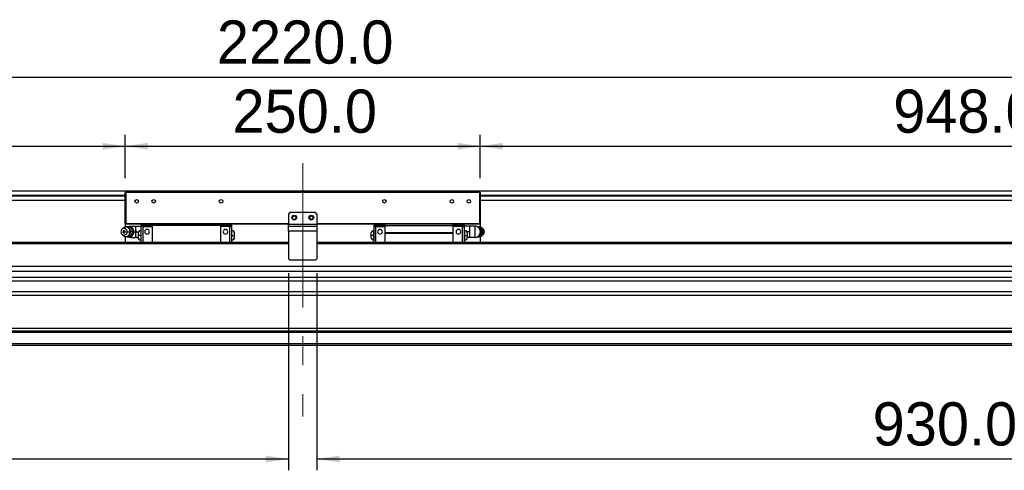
# Model space of a CAD drawing. Header units: millimetres. Extents: x 40 to 3320, y 40 to 2336.
# Tile 5 of 8: x 1151 to 1845, y 1131 to 1449. Entities that reach past the tile are written whole.
import ezdxf

# ---------------------------------------------------------------- set-up
doc = ezdxf.new("R2010")
doc.units = ezdxf.units.MM
doc.header["$LTSCALE"] = 8
doc.linetypes.add('CENTERX2', pattern=[20.32, 12.7, -2.54, 2.54, -2.54])
doc.layers.add('DIMNS', color=7, linetype='Continuous')
doc.styles.add('SLDTEXTSTYLE7', font='txt')
doc.dimstyles.new('SLDDIMSTYLE3', dxfattribs={"dimtxt": 30.4, "dimasz": 16, "dimexe": 0, "dimexo": 0.0625, "dimgap": 7.6, "dimtad": 2, "dimdec": 1, "dimrnd": 1e-09, "dimzin": 4, "dimdsep": 46, "dimtxsty": 'SLDTEXTSTYLE7', "dimsah": 1, "dimcen": 0.09, "dimadec": 0, "dimazin": 1, "dimtfac": 1, "dimtdec": 1, "dimtofl": 0, "dimtmove": 0, "dimatfit": 3, "dimfxl": 0, "dimfrac": 2, "dimtolj": 1, "dimtzin": 12, "dimarcsym": 0})

# ---------------------------------------------------------------- blocks, each defined once
blk = doc.blocks.new('_D_13')
at = {"layer": 'DIMNS'}
for p, q in [((240.48, 1307.07), (240.48, 1416.41)), ((2460.48, 1307.07), (2460.48, 1416.41)), ((240.48, 1408.41), (2460.48, 1408.41))]:
    blk.add_line(p, q, dxfattribs=at)
for points in [[(240.48, 1408.41), (256.48, 1406.01), (256.48, 1410.81)], [(2460.48, 1408.41), (2444.48, 1410.81), (2444.48, 1406.01)]]:
    blk.add_solid(points, dxfattribs=at)
at = {"layer": 'DIMNS', "insert": (1290.03, 1448.3), "char_height": 30.4, "attachment_point": 1, "style": 'SLDTEXTSTYLE7'}
blk.add_mtext('2220.0', dxfattribs=at)
blk = doc.blocks.new('_D_14')
at = {"layer": 'DIMNS'}
for p, q in [((277.48, 1327.57), (277.48, 1367.67)), ((1225.48, 1337.27), (1225.48, 1367.67)), ((277.48, 1359.67), (1225.48, 1359.67))]:
    blk.add_line(p, q, dxfattribs=at)
for points in [[(277.48, 1359.67), (293.48, 1357.27), (293.48, 1362.07)], [(1225.48, 1359.67), (1209.48, 1362.07), (1209.48, 1357.27)]]:
    blk.add_solid(points, dxfattribs=at)
at = {"layer": 'DIMNS', "char_height": 30.4, "attachment_point": 1, "style": 'SLDTEXTSTYLE7'}
for s, insert in [('=T/2+18mm', (610.62, 1399.55)), ('948.0', (513.77, 1399.55))]:
    blk.add_mtext(s, dxfattribs=dict(at, insert=insert))
blk = doc.blocks.new('_D_15')
at = {"layer": 'DIMNS'}
for p, q in [((1225.48, 1337.27), (1225.48, 1367.71)), ((1475.48, 1337.27), (1475.48, 1367.71)), ((1225.48, 1359.71), (1475.48, 1359.71))]:
    blk.add_line(p, q, dxfattribs=at)
for points in [[(1225.48, 1359.71), (1241.48, 1357.31), (1241.48, 1362.11)], [(1475.48, 1359.71), (1459.48, 1362.11), (1459.48, 1357.31)]]:
    blk.add_solid(points, dxfattribs=at)
at = {"layer": 'DIMNS', "insert": (1301.01, 1399.6), "char_height": 30.4, "attachment_point": 1, "style": 'SLDTEXTSTYLE7'}
blk.add_mtext('250.0', dxfattribs=at)
blk = doc.blocks.new('_D_16')
at = {"layer": 'DIMNS'}
for p, q in [((1475.48, 1337.27), (1475.48, 1367.71)), ((2423.48, 1327.57), (2423.48, 1367.71)), ((1475.48, 1359.71), (2423.48, 1359.71))]:
    blk.add_line(p, q, dxfattribs=at)
for points in [[(1475.48, 1359.71), (1491.48, 1357.31), (1491.48, 1362.11)], [(2423.48, 1359.71), (2407.48, 1362.11), (2407.48, 1357.31)]]:
    blk.add_solid(points, dxfattribs=at)
at = {"layer": 'DIMNS', "char_height": 30.4, "attachment_point": 1, "style": 'SLDTEXTSTYLE7'}
for s, insert in [('=T/2+18mm', (1863.16, 1399.6)), ('948.0', (1766.3, 1399.6))]:
    blk.add_mtext(s, dxfattribs=dict(at, insert=insert))
blk = doc.blocks.new('_D_17')
at = {"layer": 'DIMNS'}
for p, q in [((1340.48, 1270.25), (1340.48, 1131.41)), ((410.48, 1263.25), (410.48, 1131.41)), ((410.48, 1139.41), (1340.48, 1139.41))]:
    blk.add_line(p, q, dxfattribs=at)
for points in [[(410.48, 1139.41), (426.48, 1137.01), (426.48, 1141.81)], [(1340.48, 1139.41), (1324.48, 1141.81), (1324.48, 1137.01)]]:
    blk.add_solid(points, dxfattribs=at)
at = {"layer": 'DIMNS', "insert": (776.09, 1179.3), "char_height": 30.4, "attachment_point": 1, "style": 'SLDTEXTSTYLE7'}
blk.add_mtext('930.0', dxfattribs=at)
blk = doc.blocks.new('_D_18')
at = {"layer": 'DIMNS'}
for p, q in [((1360.48, 1270.25), (1360.48, 1131.41)), ((2290.48, 1263.25), (2290.48, 1131.41)), ((1360.48, 1139.41), (2290.48, 1139.41))]:
    blk.add_line(p, q, dxfattribs=at)
for points in [[(1360.48, 1139.41), (1376.48, 1137.01), (1376.48, 1141.81)], [(2290.48, 1139.41), (2274.48, 1141.81), (2274.48, 1137.01)]]:
    blk.add_solid(points, dxfattribs=at)
at = {"layer": 'DIMNS', "insert": (1751.81, 1179.3), "char_height": 30.4, "attachment_point": 1, "style": 'SLDTEXTSTYLE7'}
blk.add_mtext('930.0', dxfattribs=at)

msp = doc.modelspace()

# ---------------------------------------------------------------- linework, layer by layer
at = {"color": 7, "linetype": 'Continuous', "lineweight": 25}
for p, q in [((273.4811769, 1328.2580335), (2427.4812207, 1328.2580335)), ((1225.7811964, 1327.408034), (1225.4811988, 1327.1080289)), ((1225.4811988, 1305.2080307), (1225.4811988, 1327.1080289)), ((1225.7811964, 1327.1080289), (1225.4811988, 1327.1080289)), ((1225.7811964, 1327.408034), (1475.1812012, 1327.408034)), ((1225.7811964, 1327.408034), (1225.7811964, 1327.1080289)), ((1475.1812012, 1327.1080289), (1225.7811964, 1327.1080289)), ((1225.7811964, 1327.1080289), (1225.7811964, 1305.2080307)), ((1475.1812012, 1327.408034), (1475.1812012, 1327.1080289)), ((1475.4811988, 1327.1080289), (1475.1812012, 1327.408034)), ((1475.1812012, 1305.2080307), (1475.1812012, 1327.1080289)), ((1475.4811988, 1327.1080289), (1475.1812012, 1327.1080289)), ((1475.4811988, 1327.1080289), (1475.4811988, 1305.2080307)), ((273.4811769, 1321.7580352), (1225.4811988, 1321.7580352)), ((1475.4811988, 1321.7580352), (2427.4812207, 1321.7580352)), ((1341.4811992, 1312.9080344), (1340.481199, 1311.9080398)), ((1340.481199, 1311.9080398), (1340.481199, 1304.9080406)), ((1359.4811984, 1312.9080344), (1341.4811992, 1312.9080344)), ((1360.4811986, 1311.9080398), (1359.4811984, 1312.9080344)), ((1360.4811986, 1311.9080398), (1360.4811986, 1304.9080406)), ((1225.7811964, 1305.2080307), (1225.4811988, 1305.2080307)), ((1225.4811988, 1305.2080307), (1225.7811964, 1304.9080331)), ((1225.4811988, 1305.2080307), (1225.4811988, 1302.9080291)), ((1225.7811964, 1305.2080307), (1340.481199, 1305.2080307)), ((1225.7811964, 1305.2080307), (1225.7811964, 1304.9080331)), ((1340.481199, 1304.9080331), (1225.7811964, 1304.9080331)), ((1237.9812018, 1304.0080328), (1236.4811987, 1304.0080328)), ((1236.4811987, 1304.0080328), (1236.4811987, 1303.0680303)), ((1237.9812018, 1304.1080345), (1237.9812018, 1303.1580333)), ((1237.9812018, 1304.1080345), (1244.4812, 1304.1080345)), ((1244.4812, 1304.9080331), (1244.4812, 1303.9080311)), ((1292.4812005, 1303.9080311), (1244.4812, 1303.9080311)), ((1244.4812, 1303.9080311), (1244.4812, 1291.9080366)), ((1292.4812005, 1304.9080331), (1292.4812005, 1303.9080311)), ((1298.9811987, 1304.1080345), (1292.4812005, 1304.1080345)), ((1292.4812005, 1303.9080311), (1292.4812005, 1291.9080366)), ((1298.9811987, 1304.1080345), (1298.9811987, 1303.1580333)), ((1298.9811987, 1304.0080328), (1300.4811981, 1304.0080328)), ((1300.4811981, 1303.0680303), (1300.4811981, 1304.0080328)), ((1340.481199, 1304.9080406), (1360.4811986, 1304.9080406)), ((1340.481199, 1303.4080375), (1340.481199, 1304.9080406)), ((1360.4811986, 1305.2080307), (1475.1812012, 1305.2080307)), ((1360.4811986, 1304.9080406), (1360.4811986, 1303.4080375)), ((1475.1812012, 1304.9080331), (1360.4811986, 1304.9080331)), ((1401.9811989, 1304.0080328), (1400.4811995, 1304.0080328)), ((1400.4811995, 1304.0080328), (1400.4811995, 1303.0680303)), ((1401.9811989, 1303.1580333), (1401.9811989, 1304.1080345)), ((1401.9811989, 1304.1080345), (1408.4811971, 1304.1080345)), ((1408.4811971, 1303.9080311), (1408.4811971, 1304.9080331)), ((1408.4811971, 1303.9080311), (1456.4811975, 1303.9080311)), ((1408.4811971, 1298.9080359), (1408.4811971, 1303.9080311)), ((1456.4811975, 1303.9080311), (1456.4811975, 1304.9080331)), ((1462.9811958, 1304.1080345), (1456.4811975, 1304.1080345)), ((1456.4811975, 1298.9080359), (1456.4811975, 1303.9080311)), ((1462.9811958, 1303.1580333), (1462.9811958, 1304.1080345)), ((1462.9811958, 1304.0080328), (1464.4811989, 1304.0080328)), ((1464.4811989, 1303.0680303), (1464.4811989, 1304.0080328)), ((1475.4811988, 1305.2080307), (1475.1812012, 1304.9080331)), ((1475.1812012, 1305.2080307), (1475.1812012, 1304.9080331)), ((1475.4811988, 1305.2080307), (1475.1812012, 1305.2080307)), ((1475.4811988, 1305.2080307), (1475.4811988, 1302.6704226)), ((1223.6692325, 1301.6957153), (1223.0863438, 1301.0382463)), ((1223.0863438, 1297.77782), (1223.6692325, 1297.1203435)), ((1227.4185733, 1302.9080291), (1225.6151751, 1302.9080291)), ((1226.8075735, 1299.4080294), (1228.8912625, 1299.4080294)), ((1229.3353543, 1302.9080291), (1227.4185733, 1302.9080291)), ((1229.3353543, 1302.9080291), (1230.0425113, 1302.9080291)), ((1229.3353543, 1302.9080291), (1230.2087114, 1301.1580292)), ((1230.2087114, 1297.6580296), (1229.3353543, 1295.9080298)), ((1229.3811978, 1303.4080301), (1232.8061924, 1303.4080301)), ((1231.0292438, 1301.1580292), (1230.0425113, 1302.9080291)), ((1230.0425113, 1295.9080298), (1231.0292438, 1297.6580296)), ((1230.2087114, 1301.1580292), (1231.1954365, 1299.4080294)), ((1231.1954365, 1299.4080294), (1230.2087114, 1297.6580296)), ((1231.9026009, 1299.4080294), (1231.0292438, 1301.1580292)), ((1231.0292438, 1297.6580296), (1231.9026009, 1299.4080294)), ((1231.1954365, 1299.4080294), (1231.9026009, 1299.4080294)), ((1232.9811991, 1301.4080335), (1233.1470043, 1303.4080301)), ((1232.9811991, 1301.4080335), (1232.9811991, 1303.4080301)), ((1233.1470043, 1299.4080294), (1232.9811991, 1301.4080335)), ((1232.9811991, 1297.4080328), (1232.9811991, 1301.4080335)), ((1232.9811991, 1297.4080328), (1233.1470043, 1299.4080294)), ((1233.1470043, 1295.4080288), (1232.9811991, 1297.4080328)), ((1232.9811991, 1295.4080288), (1232.9811991, 1297.4080328)), ((1233.1470043, 1303.4080301), (1236.4811987, 1303.4080301)), ((1233.1470043, 1299.4080294), (1234.8687515, 1299.4080294)), ((1234.4812021, 1298.2580323), (1234.4812021, 1296.9080318)), ((1234.4812021, 1296.9080318), (1234.4812021, 1295.5580313)), ((1236.4811987, 1300.1580347), (1236.381197, 1300.1580347)), ((1236.4811987, 1296.9080318), (1236.381197, 1296.9080318)), ((1237.9812018, 1303.0680303), (1236.4811987, 1303.0680303)), ((1236.4811987, 1303.0680303), (1236.4811987, 1291.9080366)), ((1237.9812018, 1303.1580333), (1237.9812018, 1291.9080291)), ((1237.9812018, 1303.1580333), (1244.4812, 1303.1580333)), ((1298.9811987, 1303.1580333), (1292.4812005, 1303.1580333)), ((1298.9811987, 1303.1580333), (1298.9811987, 1291.9080291)), ((1298.9811987, 1303.0680303), (1300.4811981, 1303.0680303)), ((1300.4811981, 1291.9080291), (1300.4811981, 1303.0680303)), ((1300.5811997, 1300.1580347), (1300.4811981, 1300.1580347)), ((1300.4811981, 1296.9080318), (1300.5811997, 1296.9080318)), ((1302.4811984, 1296.9080318), (1302.4811984, 1298.2580323)), ((1302.4811984, 1295.5580313), (1302.4811984, 1296.9080318)), ((1340.481199, 1299.9080379), (1340.481199, 1303.4080375)), ((1340.481199, 1303.4080375), (1360.4811986, 1303.4080375)), ((1340.481199, 1299.9080379), (1340.481199, 1280.4080356)), ((1360.4811986, 1299.9080379), (1340.481199, 1299.9080379)), ((1360.4811986, 1303.4080375), (1360.4811986, 1299.9080379)), ((1360.4811986, 1299.9080379), (1360.4811986, 1280.4080356)), ((1398.4811992, 1298.2580323), (1398.4811992, 1296.9080318)), ((1398.4811992, 1296.9080318), (1398.4811992, 1295.5580313)), ((1400.4811995, 1300.1580347), (1400.3811979, 1300.1580347)), ((1400.4811995, 1296.9080318), (1400.3811979, 1296.9080318)), ((1401.9811989, 1303.0680303), (1400.4811995, 1303.0680303)), ((1400.4811995, 1303.0680303), (1400.4811995, 1291.9080366)), ((1401.9811989, 1291.9080291), (1401.9811989, 1303.1580333)), ((1401.9811989, 1303.1580333), (1408.4811971, 1303.1580333)), ((1408.4811971, 1298.5080291), (1408.4811971, 1298.9080359)), ((1408.4811971, 1298.9080359), (1456.4811975, 1298.9080359)), ((1408.4811971, 1298.5080291), (1456.4811975, 1298.5080291)), ((1408.4811971, 1291.9080366), (1408.4811971, 1298.5080291)), ((1462.9811958, 1303.1580333), (1456.4811975, 1303.1580333)), ((1456.4811975, 1298.5080291), (1456.4811975, 1298.9080359)), ((1456.4811975, 1291.9080366), (1456.4811975, 1298.5080291)), ((1462.9811958, 1291.9080291), (1462.9811958, 1303.1580333)), ((1462.9811958, 1303.0680303), (1464.4811989, 1303.0680303)), ((1467.8153933, 1303.4080301), (1464.4811989, 1303.4080301)), ((1464.4811989, 1291.9080291), (1464.4811989, 1303.0680303)), ((1464.5812006, 1300.1580347), (1464.4811989, 1300.1580347)), ((1464.4811989, 1296.9080318), (1464.5812006, 1296.9080318)), ((1467.8153933, 1299.4080294), (1466.0936461, 1299.4080294)), ((1466.4811955, 1296.9080318), (1466.4811955, 1298.2580323)), ((1466.4811955, 1295.5580313), (1466.4811955, 1296.9080318)), ((1467.8153933, 1303.4080301), (1467.9811985, 1301.4080335)), ((1467.9811985, 1301.4080335), (1467.8153933, 1299.4080294)), ((1467.8153933, 1299.4080294), (1467.9811985, 1297.4080328)), ((1467.9811985, 1297.4080328), (1467.8153933, 1295.4080288)), ((1467.9811985, 1303.4080301), (1467.9811985, 1301.4080335)), ((1467.9811985, 1301.4080335), (1467.9811985, 1297.4080328)), ((1467.9811985, 1297.4080328), (1467.9811985, 1295.4080288)), ((1471.5811998, 1303.4080301), (1468.1562052, 1303.4080301)), ((1473.3843223, 1302.9080291), (1474.6400655, 1302.9080291)), ((1474.6400655, 1302.9080291), (1475.5134151, 1301.1580292)), ((1475.3472225, 1302.9080291), (1474.6400655, 1302.9080291)), ((1475.5134151, 1297.6580296), (1474.6400655, 1295.9080298)), ((1476.3339475, 1301.1580292), (1475.3472225, 1302.9080291)), ((1475.3472225, 1295.9080298), (1476.3339475, 1297.6580296)), ((1475.5134151, 1301.1580292), (1476.5001551, 1299.4080294)), ((1476.5001551, 1299.4080294), (1475.5134151, 1297.6580296)), ((1477.2073046, 1299.4080294), (1476.3339475, 1301.1580292)), ((1476.3339475, 1297.6580296), (1477.2073046, 1299.4080294)), ((1477.2073046, 1299.4080294), (1476.5001551, 1299.4080294)), ((1477.8760538, 1301.0382463), (1477.2931651, 1301.6957153)), ((1477.2931651, 1297.1203435), (1477.8760538, 1297.77782)), ((1478.4812049, 1299.4080294), (1478.1423525, 1299.4080294)), ((1225.4811988, 1291.9092883), (252.4811492, 1291.9092883)), ((1340.481199, 1291.9080366), (252.4811492, 1291.9080366)), ((1225.0152544, 1296.2508012), (1225.4646436, 1296.1750064)), ((1225.4811988, 1295.9080298), (1225.4811988, 1291.9080366)), ((1227.4185733, 1295.9080298), (1225.6151751, 1295.9080298)), ((1229.3353543, 1295.9080298), (1227.4185733, 1295.9080298)), ((1229.3353543, 1295.9080298), (1230.0425113, 1295.9080298)), ((1229.3811978, 1295.4080288), (1232.8061924, 1295.4080288)), ((1233.1470043, 1295.4080288), (1234.4871328, 1295.4080288)), ((1236.381197, 1293.6580289), (1236.4811987, 1293.6580289)), ((1300.4811981, 1293.6580289), (1300.5811997, 1293.6580289)), ((2448.4812484, 1291.9080366), (1360.4811986, 1291.9080366)), ((1400.3811979, 1293.6580289), (1400.4811995, 1293.6580289)), ((1464.4811989, 1293.6580289), (1464.5812006, 1293.6580289)), ((1467.8153933, 1295.4080288), (1466.4752648, 1295.4080288)), ((1471.5811998, 1295.4080288), (1468.1562052, 1295.4080288)), ((1473.5067204, 1295.9080298), (1474.6400655, 1295.9080298)), ((1475.3472225, 1295.9080298), (1474.6400655, 1295.9080298)), ((1475.4811988, 1296.1456437), (1475.4811988, 1291.9080366)), ((2448.4812484, 1291.9092883), (1475.4811988, 1291.9092883)), ((1340.481199, 1280.4080356), (1341.4811992, 1279.4080373)), ((1359.4811984, 1279.4080373), (1341.4811992, 1279.4080373)), ((1359.4811984, 1279.4080373), (1360.4811986, 1280.4080356)), ((2242.9811821, 1274.904925), (457.9812155, 1274.904925)), ((2242.9811821, 1271.5049271), (457.9812155, 1271.5049271)), ((2448.4812484, 1267.2441859), (252.4811492, 1267.2441859)), ((2448.4812484, 1264.6461088), (252.4811492, 1264.6461088)), ((2448.4812484, 1257.1405541), (252.4811492, 1257.1405541)), ((2448.4812484, 1254.5424808), (252.4811492, 1254.5424808)), ((2448.4812484, 1231.4080322), (252.4811492, 1231.4080322)), ((2448.4812484, 1229.4080319), (252.4811492, 1229.4080319)), ((2448.4812484, 1228.4080327), (252.4811492, 1228.4080327)), ((2448.4812484, 1220.4080322), (252.4811492, 1220.4080322)), ((2448.4812484, 1219.4080322), (252.4811492, 1219.4080322))]:
    msp.add_line(p, q, dxfattribs=at)
at = {"color": 8, "linetype": 'Continuous', "lineweight": 25}
for p, q in [((273.4811769, 1325.2580349), (1225.4811988, 1325.2580349)), ((273.4811769, 1324.7580339), (1225.4811988, 1324.7580339)), ((1475.4811988, 1325.2580349), (2427.4812207, 1325.2580349)), ((1475.4811988, 1324.7580339), (2427.4812207, 1324.7580339)), ((1236.381197, 1300.1580347), (1236.381197, 1296.9080318)), ((1236.381197, 1296.9080318), (1236.381197, 1293.6580289)), ((1300.5811997, 1296.9080318), (1300.5811997, 1300.1580347)), ((1300.5811997, 1293.6580289), (1300.5811997, 1296.9080318)), ((1400.3811979, 1300.1580347), (1400.3811979, 1296.9080318)), ((1400.3811979, 1296.9080318), (1400.3811979, 1293.6580289)), ((1464.5812006, 1296.9080318), (1464.5812006, 1300.1580347)), ((1464.5812006, 1293.6580289), (1464.5812006, 1296.9080318)), ((1340.481199, 1290.9080345), (252.4811492, 1290.9080345)), ((2448.4812484, 1290.9080345), (1360.4811986, 1290.9080345))]:
    msp.add_line(p, q, dxfattribs=at)
at = {"color": 7, "linetype": 'Continuous', "lineweight": 25, "flags": 128}
for points in [[(1229.3799237, 1303.4080301), (1228.14385, 1303.2118414), (1227.5038228, 1302.9400964)], [(1478.4812049, 1299.4080294), (1478.3165321, 1300.3073368), (1477.8760538, 1301.0382463)], [(1477.8760538, 1297.77782), (1478.3165321, 1298.5087294), (1478.4812049, 1299.4080294)], [(1227.3685724, 1295.9512506), (1228.1469346, 1295.6032191), (1229.3831647, 1295.4080362)]]:
    msp.add_lwpolyline(points, dxfattribs=at)
at = {"color": 7, "linetype": 'Continuous', "lineweight": 25}
for centre, radius in [((1233.4811988, 1320.9080322), 1.25), ((1245.4811988, 1320.9080322), 1.25), ((1292.9811988, 1320.9080322), 1.25), ((1407.9811988, 1320.9080322), 1.25), ((1455.4811988, 1320.9080322), 1.25), ((1467.4811988, 1320.9080322), 1.25), ((1344.4811988, 1309.4080372), 1.7), ((1344.4811988, 1309.4080322), 1.25), ((1356.4811988, 1309.4080372), 1.7), ((1356.4811988, 1309.4080322), 1.25)]:
    msp.add_circle(centre, radius, dxfattribs=at)
for centre, radius, start, end in [((1224.6443831, 1299.5523898), 2.168002, 356.1820306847, 183.8179693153), ((1224.6443831, 1299.2636759), 2.1680015, 176.1822121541, 3.8177878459), ((1225.8705944, 1299.6167699), 3.0278719, 356.04691166, 136.6382099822), ((1225.8906368, 1299.1535387), 3.0113983, 222.467078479, 4.8477998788), ((1224.6443868, 1299.4589645), 0.7649426, 356.1820338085, 183.8179661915), ((1224.6443868, 1299.3570966), 0.7649425, 176.182205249, 3.817794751), ((1227.4211077, 1299.9136217), 2.9944084, 90.0484947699, 110.9250601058), ((1227.3638145, 1299.7214747), 3.1870248, 26.7918756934, 89.0155082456), ((1227.3637951, 1299.0946151), 3.1870562, 270.984831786, 333.2077842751), ((1226.9062781, 1299.4152588), 3.7340748, 359.8890718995, 27.8216474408), ((1226.9062065, 1299.4008177), 3.7341464, 332.1786257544, 0.1106549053), ((1236.3811988, 1298.2580322), 1.9, 90, 180), ((1240.8811988, 1299.4080322), 1.65, 0, 180), ((1240.8811988, 1299.4080322), 1.65, 180, 0), ((1296.0811988, 1299.4080322), 1.65, 0, 180), ((1296.0811988, 1299.4080322), 1.65, 180, 0), ((1300.5811988, 1298.2580322), 1.9, 0, 90), ((1400.3811988, 1298.2580322), 1.9, 90, 180), ((1404.8811988, 1299.4080322), 1.65, 0, 180), ((1404.8811988, 1299.4080322), 1.65, 180, 0), ((1460.0811988, 1299.4080322), 1.65, 0, 180), ((1460.0811988, 1299.4080322), 1.65, 180, 0), ((1464.5811988, 1298.2580322), 1.9, 0, 90), ((1471.5811988, 1299.4080322), 4, 0, 90.0182461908), ((1471.5811988, 1299.4080322), 4, 270.0281472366, 0), ((1472.5823656, 1299.639658), 3.300985, 27.385507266, 66.3997353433), ((1472.5820781, 1299.176708), 3.3013816, 293.6027029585, 332.6120544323), ((1472.1883603, 1299.4080294), 3.7574578, 332.2418509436, 27.7581490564), ((1474.2657172, 1299.3453467), 3.017102, 302.6427886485, 1.1904508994), ((1474.2264583, 1299.4504273), 3.0560039, 359.2050731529, 56.4134379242), ((1474.8760437, 1299.3227809), 3.2674211, 291.0413976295, 1.4950420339), ((1474.8756139, 1299.4931344), 3.2678469, 358.5076691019, 68.8674351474), ((1227.4213117, 1298.9039637), 2.9959352, 248.3850029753, 269.9476296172), ((1236.3811988, 1295.5580322), 1.9, 180, 270), ((1300.5811988, 1295.5580322), 1.9, 270, 360), ((1400.3811988, 1295.5580322), 1.9, 180, 270), ((1464.5811988, 1295.5580322), 1.9, 270, 360)]:
    msp.add_arc(centre, radius, start, end, dxfattribs=at)
for points, knots in [([(1224.5467023, 1299.4080294), (1224.4153493, 1299.4080294), (1224.1526404, 1299.4080294), (1223.9716421, 1299.4080294), (1223.8811419, 1299.4080294)], [0, 0, 0, 0, 0.4999942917, 1, 1, 1, 1]), ([(1224.5467023, 1299.4080294), (1224.6867274, 1299.4080294), (1224.966783, 1299.4080294), (1225.2606803, 1299.4080294), (1225.4076318, 1299.4080294)], [0, 0, 0, 0, 0.499990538, 1, 1, 1, 1]), ([(1229.194598, 1299.4084168), (1229.1842163, 1299.6870186), (1229.160751, 1300.3167307), (1228.7451913, 1301.2308279), (1228.0490913, 1302.0327306), (1227.1252539, 1302.5728307), (1226.109319, 1302.7594664), (1225.3445882, 1302.7263966), (1224.9923615, 1302.5548416), (1224.9424473, 1302.5305305)], [0, 0, 0, 0, 0.1339564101, 0.302776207, 0.4733581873, 0.6432110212, 0.810065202, 0.9730842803, 1, 1, 1, 1]), ([(1225.7951663, 1296.1192612), (1225.8484302, 1296.1091828), (1226.2312021, 1296.0367565), (1226.9601555, 1296.2119849), (1227.8538553, 1296.6399359), (1228.5771025, 1297.34133), (1229.039725, 1298.2184291), (1229.2487094, 1298.9460415), (1229.2021726, 1299.3436928), (1229.194598, 1299.4084168)], [0, 0, 0, 0, 0.0305926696, 0.2198488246, 0.4055915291, 0.5898615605, 0.7751122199, 0.9633959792, 1, 1, 1, 1]), ([(1229.203263, 1299.4080294), (1229.2111619, 1299.4080294), (1229.2269597, 1299.4080294), (1229.0031615, 1299.4080294), (1228.8912625, 1299.4080294)], [0, 0, 0, 0, 0.5000004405, 1, 1, 1, 1]), ([(1230.6403459, 1299.4080294), (1230.3140067, 1299.4080294), (1229.6613282, 1299.4080294), (1229.3559514, 1299.4080294), (1229.203263, 1299.4080294)], [0, 0, 0, 0, 0.4999998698, 1, 1, 1, 1]), ([(1236.381197, 1296.9080318), (1236.142185, 1296.9080318), (1235.7745085, 1296.9080318), (1235.3321535, 1296.9080318), (1235.027763, 1296.9080318), (1234.7825484, 1296.9080318), (1234.5456158, 1296.9080318), (1234.5065786, 1296.9080318), (1234.4812021, 1296.9080318)], [0, 0, 0, 0, 0.2394563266, 0.3683600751, 0.5000004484, 0.6316392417, 0.7605441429, 1, 1, 1, 1]), ([(1300.5811997, 1296.9080318), (1300.8202117, 1296.9080318), (1301.1878883, 1296.9080318), (1301.6302434, 1296.9080318), (1301.9346335, 1296.9080318), (1302.1798492, 1296.9080318), (1302.4167747, 1296.9080318), (1302.4558179, 1296.9080318), (1302.4811984, 1296.9080318)], [0, 0, 0, 0, 0.23945635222, 0.36836011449, 0.5000005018, 0.63163930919, 0.76054364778, 1, 1, 1, 1]), ([(1400.3811979, 1296.9080318), (1400.1421859, 1296.9080318), (1399.7745093, 1296.9080318), (1399.3321542, 1296.9080318), (1399.0277641, 1296.9080318), (1398.7825484, 1296.9080318), (1398.5456229, 1296.9080318), (1398.5065797, 1296.9080318), (1398.4811992, 1296.9080318)], [0, 0, 0, 0, 0.23945635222, 0.36836011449, 0.5000005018, 0.63163930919, 0.76054364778, 1, 1, 1, 1]), ([(1464.5812006, 1296.9080318), (1464.8202126, 1296.9080318), (1465.1878891, 1296.9080318), (1465.6302441, 1296.9080318), (1465.9346346, 1296.9080318), (1466.1798492, 1296.9080318), (1466.4167818, 1296.9080318), (1466.455819, 1296.9080318), (1466.4811955, 1296.9080318)], [0, 0, 0, 0, 0.2394563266, 0.3683600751, 0.5000004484, 0.6316392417, 0.7605441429, 1, 1, 1, 1]), ([(1471.5811998, 1303.4080301), (1471.5811998, 1303.3479033), (1471.5811998, 1303.2276499), (1471.5811998, 1302.3026536), (1471.5811998, 1300.9804759), (1471.5811998, 1299.4080315), (1471.5811998, 1297.8355873), (1471.5811998, 1296.5134058), (1471.5811998, 1295.5884092), (1471.5811998, 1295.4681555), (1471.5811998, 1295.4080288)], [0, 0, 0, 0, 0.1249999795, 0.2500000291, 0.3749998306, 0.5000000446, 0.6249996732, 0.7499999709, 0.8750000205, 1, 1, 1, 1]), ([(1476.0602877, 1302.5315363), (1476.0470773, 1302.5388352), (1475.8787636, 1302.6318301), (1475.6804774, 1302.6366335), (1475.497754, 1302.6410599)], [0, 0, 0, 0, 0.0784869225, 1, 1, 1, 1]), ([(1477.282168, 1299.4080294), (1477.4761216, 1299.4080294), (1477.8640295, 1299.4080294), (1478.049578, 1299.4080294), (1478.1423525, 1299.4080294)], [0, 0, 0, 0, 0.4999991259, 1, 1, 1, 1]), ([(1475.4951165, 1296.17032), (1475.6232599, 1296.1731304), (1475.819241, 1296.1774286), (1475.9908005, 1296.2681372), (1476.0501847, 1296.2995354)], [0, 0, 0, 0, 0.6538559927, 1, 1, 1, 1])]:
    msp.add_open_spline(points, degree=3, knots=knots, dxfattribs=at)
at = {"color": 8, "linetype": 'Continuous', "lineweight": 25}
for points, knots in [([(1229.3811978, 1302.9080291), (1229.3811978, 1302.9376185), (1229.3811978, 1303.1364276), (1229.3811978, 1303.3380441), (1229.3811978, 1303.3847014), (1229.3811978, 1303.4080301)], [0, 0, 0, 0, 0.0803997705, 0.5402003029, 1, 1, 1, 1]), ([(1229.3811978, 1295.4080288), (1229.3811978, 1295.4313614), (1229.3811978, 1295.4780267), (1229.3811978, 1295.6796313), (1229.3811978, 1295.8784403), (1229.3811978, 1295.9080298)], [0, 0, 0, 0, 0.4598005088, 0.9196001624, 1, 1, 1, 1])]:
    msp.add_open_spline(points, degree=3, knots=knots, dxfattribs=at)
at = {"layer": 'DIMNS', "linetype": 'CENTERX2', "lineweight": 18}
msp.add_line((1350.4811988, 1347.7080322), (1350.4811988, 1169.4080322), dxfattribs=at)

# ---------------------------------------------------------------- dimensions: what is measured, and where the dimension line sits
at = {"layer": 'DIMNS'}
for base, p1, p2, picture, middle in [((2460.4811988, 1408.4080322), (240.4811988, 1296.9080322), (2460.4811988, 1296.9080322), '_D_13', (1349.4369871, 1408.4080322)), ((1475.4811988, 1359.712617), (1225.4811988, 1327.1080322), (1475.4811988, 1327.1080322), '_D_15', (1349.4369871, 1359.712617)), ((1340.4811988, 1139.4080322), (410.4811988, 1273.4080372), (1340.4811988, 1280.4080372), '_D_17', (824.5158171, 1139.4080322)), ((2290.4811988, 1139.4080322), (1360.4811988, 1280.4080372), (2290.4811988, 1273.4080372), '_D_18', (1800.2399389, 1139.4080322))]:
    dim = msp.add_linear_dim(base=base, p1=p1, p2=p2, angle=0, dimstyle='SLDDIMSTYLE3', dxfattribs=at)
    dim.commit()
    dim.dimension.update_dxf_attribs({"geometry": picture, "text_midpoint": middle, "dimtype": 160})
for base, p1, p2, picture, middle in [((1225.4811988, 1359.6673842), (277.4811988, 1317.4080322), (1225.4811988, 1327.1080322), '_D_14', (676.7227548, 1359.6673842)), ((2423.4811988, 1359.712617), (1475.4811988, 1327.1080322), (2423.4811988, 1317.4080322), '_D_16', (1929.2562055, 1359.712617))]:
    dim = msp.add_linear_dim(base=base, p1=p1, p2=p2, angle=0, text='<>=T/2+18mm', dimstyle='SLDDIMSTYLE3', dxfattribs=at)
    dim.commit()
    dim.dimension.update_dxf_attribs({"geometry": picture, "text_midpoint": middle, "dimtype": 160})

doc.saveas('drawing.dxf')
